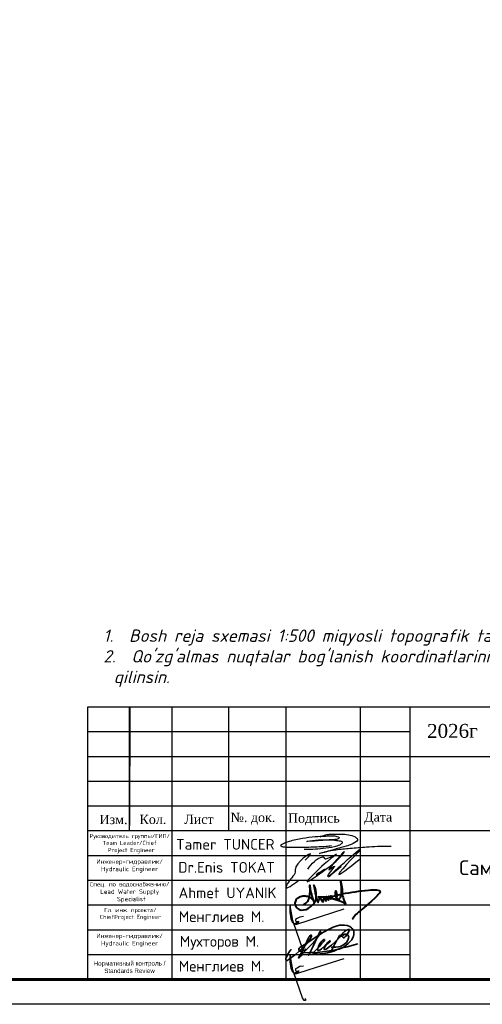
# Model space of a CAD drawing. Header units: inches. Extents: x -397 to 1532, y 9 to 603.
# Tile 21 of 29: x 414 to 507, y 9 to 208. Entities that reach past the tile are written whole.
import ezdxf
from ezdxf.enums import TextEntityAlignment as Align

# ---------------------------------------------------------------- set-up
doc = ezdxf.new("R2010")
doc.units = ezdxf.units.IN
doc.header["$MEASUREMENT"] = 0
for name, color, linetype, lineweight in [('0_Ном._пера__7', 7, 'Continuous', 60), ('A-PENCERE', 12, 'Continuous', 20), ('ANTET', 7, 'Continuous', 15), ('cam', 154, 'Continuous', 25), ('KOT', 250, 'Continuous', 18)]:
    doc.layers.add(name, color=color, linetype=linetype, lineweight=lineweight)
doc.layers.add('НВК_сервис', color=7, linetype='Continuous')
doc.styles.add('GOST_R', font='isocpeur.ttf', dxfattribs={"oblique": 15})
doc.styles.add('ISOCPEUR', font='isocpeui.ttf')
doc.styles.get("Standard").update_dxf_attribs({"font": 'arial.ttf'})
doc.styles.add('TimesCr', font='times.ttf')
doc.styles.add('ViTEXT', font='isocpeur.ttf')

# ---------------------------------------------------------------- blocks, each defined once
blk = doc.blocks.new('*U26')
at = {"color": 0, "ltscale": 25}
blk.add_lwpolyline([(-59400, 42000), (0, 42000), (0, 0), (-59400, 0)], close=True, dxfattribs=at)
at = {"color": 0, "lineweight": 60, "ltscale": 25}
blk.add_lwpolyline([(-57400, 41500), (-500, 41500), (-500, 500), (-57400, 500)], close=True, dxfattribs=at)
blk = doc.blocks.new('A$Cb6e3b2d1')
at = {"color": 172, "lineweight": -3}
for points in [[(8.8, 5.75), (10.13, 7.23), (6.25, 3.31), (6.27, 2.75), (5.38, 1.31), (3.95, -1.17), (7.01, 0.5)], [(9.42, 3.46), (13.25, 6.58), (13.32, 6.59), (13.67, 6.14), (14.02, 6.12), (16.66, 7.26), (15.28, 6.15), (9.77, 1), (9.25, 0.43), (13.86, 3.44), (11.71, 2.18), (15.99, 4.97), (18.6, 7.87), (14.99, 3.39), (16.14, 4.24), (14.42, 1.78), (17.85, 4.17), (14.99, 1.72), (22.66, 8.52), (17.24, 2.25), (22.59, 6.03)]]:
    blk.add_spline(points, degree=3, dxfattribs=at)
blk = doc.blocks.new('ahm')
at = {"layer": 'KOT', "color": 0, "lineweight": 40}
for points in [[(-31.543, 684.287, 0.357556), (-31.508, 684.29), (-31.473, 684.319), (-31.434, 684.353), (-31.419, 684.37), (-31.408, 684.391), (-31.386, 684.436), (-31.373, 684.475), (-31.364, 684.52), (-31.357, 684.561), (-31.354, 684.599), (-31.351, 684.635), (-31.351, 684.67), (-31.351, 684.711, 0.03743), (-31.36, 684.829), (-31.343, 684.713), (-31.335, 684.669), (-31.325, 684.619), (-31.313, 684.57), (-31.298, 684.52), (-31.284, 684.475), (-31.271, 684.43, 0.076982), (-31.229, 684.34), (-31.211, 684.358, 0.226361), (-31.18, 684.452), (-31.174, 684.531, 0.155576), (-31.245, 684.827), (-31.231, 684.771), (-31.223, 684.721), (-31.217, 684.676), (-31.21, 684.63), (-31.204, 684.599), (-31.196, 684.561), (-31.185, 684.509), (-31.175, 684.467), (-31.162, 684.42), (-31.145, 684.371, 0.05927), (-31.133, 684.346, 0.296345), (-31.125, 684.342, 0.327015), (-31.119, 684.349, -0.058736), (-31.11, 684.38, 0.029075), (-31.069, 684.496), (-31.051, 684.458), (-31.033, 684.426), (-31.016, 684.398), (-30.999, 684.367), (-30.991, 684.357, 0.478598), (-30.976, 684.358, 0.303641), (-30.975, 684.37), (-30.969, 684.405), (-30.962, 684.451), (-30.96, 684.484), (-30.959, 684.492), (-30.942, 684.447), (-30.937, 684.431), (-30.928, 684.417), (-30.921, 684.405), (-30.916, 684.396), (-30.91, 684.389, 0.497092), (-30.891, 684.39, -0.52669)], [(-30.891, 684.39), (-30.882, 684.47), (-30.882, 684.503), (-30.872, 684.476), (-30.866, 684.463), (-30.857, 684.45), (-30.845, 684.434), (-30.832, 684.418, 0.597033), (-30.817, 684.42), (-30.816, 684.44), (-30.816, 684.456), (-30.816, 684.485), (-30.817, 684.508), (-30.818, 684.514), (-30.809, 684.492), (-30.8, 684.476), (-30.789, 684.458), (-30.782, 684.45, 0.009614), (-30.769, 684.437, 0.818111), (-30.761, 684.442), (-30.76, 684.475), (-30.76, 684.498), (-30.761, 684.523), (-30.762, 684.53), (-30.748, 684.503), (-30.74, 684.492), (-30.73, 684.479), (-30.722, 684.469), (-30.713, 684.462), (-30.696, 684.448, 0.440313), (-30.607, 684.461, 0.202241), (-30.587, 684.565, 0.021645), (-30.601, 684.621, -0.063307), (-30.611, 684.654, 0.796723), (-30.639, 684.648, 0.029794), (-30.644, 684.572, 0.154488), (-30.604, 684.466, 0.028745), (-30.582, 684.438, 0.497495), (-30.506, 684.457, 0.153338), (-30.469, 684.568), (-30.466, 684.623, 0.025787), (-30.465, 684.78, 0.017451), (-30.473, 684.885, 0.070147), (-30.485, 684.93), (-30.472, 684.875, -0.055645), (-30.447, 684.662, 0.131674), (-30.347, 684.304), (-30.397, 684.327, 0.101608), (-31.121, 684.493), (-31.045, 684.493, 0.075714), (-30.441, 684.581, -0.015793), (-29.703, 684.689, -0.115625), (-29.395, 684.676, -0.471072), (-29.391, 684.6, -0.028714), (-29.53, 684.449), (-29.614, 684.374), (-29.679, 684.319), (-29.747, 684.264), (-29.822, 684.197), (-29.914, 684.12), (-29.984, 684.063), (-30.023, 684.026), (-30.055, 683.996), (-30.084, 683.963), (-30.117, 683.925), (-30.156, 683.871), (-30.163, 683.855)], [(-31.229, 684.34, 0.204076), (-31.322, 684.457, 0.030149), (-31.393, 684.494, 0.10317), (-31.523, 684.513, 0.0941), (-31.646, 684.49, 0.092543), (-31.733, 684.43, 0.166782), (-31.776, 684.321, 0.247289), (-31.713, 684.176, -3.974787)], [(-31.713, 684.176, 0.15797), (-31.604, 684.124, 0.200345), (-31.339, 684.216, 0.025761), (-31.256, 684.292, 0.055607), (-31.194, 684.381, -0.113379)]]:
    blk.add_lwpolyline(points, format="xyb", dxfattribs=at)
blk = doc.blocks.new('A$C5922ce17')
at = {"color": 172, "lineweight": -3, "xscale": 8.934458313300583, "yscale": 8.934458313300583, "zscale": 8.934458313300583, "rotation": 359.9840795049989}
blk.add_blockref('ahm', (286.35, -6112.1), dxfattribs=at)
blk = doc.blocks.new('TT imza')
at = {"layer": 'A-PENCERE', "color": 5, "lineweight": 30}
for points in [[(31392.5, -15598.8), (31353.9, -15602.6), (31291.4, -15606.5), (31182.2, -15609.8), (31106.1, -15609.8), (31059.1, -15606.1), (31047, -15600.1), (31045.2, -15594), (31049.8, -15589.1), (31103.2, -15566), (31191.9, -15546.1), (31280.3, -15534.2), (31350, -15530.6), (31406.3, -15530), (31437, -15536.6), (31444.9, -15542.9), (31432.4, -15551.8), (31408.6, -15555.8), (31340.8, -15559.8), (31299.6, -15563.3), (31223, -15567.7), (31280.8, -15559.3), (31353.6, -15556), (31411.2, -15558.6), (31444.3, -15563.5), (31464.6, -15573.4), (31461.5, -15581.5), (31445.5, -15593), (31410.8, -15604.7), (31333.3, -15616.8), (31264.4, -15622.9), (31232.8, -15624), (31203.8, -15623.7)], [(31313.6, -15536.5), (31352.5, -15522.1), (31384.8, -15518.1), (31457.1, -15517.5), (31552.7, -15536.8), (31563.9, -15545), (31569, -15551.6), (31539, -15582.5), (31491.2, -15600.8), (31424.6, -15619.7), (31373.9, -15634.5), (31308.4, -15651.1)], [(31308.4, -15651.1), (31355.6, -15636), (31420.3, -15624.8), (31518.6, -15615.1), (31631.5, -15605.2), (31706.4, -15600.7), (31787.4, -15600.4), (31801.7, -15601.5)]]:
    blk.add_spline(points, degree=3, dxfattribs=at)
blk = doc.blocks.new('МАРУФ')
at = {"color": 5, "lineweight": 35}
for points in [[(-1057, -156), (-1069, -154), (-1078, -158), (-1084, -167), (-1109, -202), (-1153, -274), (-1186, -345), (-1199, -375), (-1204, -394), (-1204, -412), (-1198, -425), (-1188, -429), (-1163, -427), (-1141, -416), (-1116, -398), (-1019, -323), (-961, -275), (-865, -191), (-750, -98), (-643, 36), (-581, 123), (-558, 164), (-552, 187), (-553, 201), (-558, 214), (-568, 215), (-579, 209), (-587, 200), (-605, 181), (-617, 161), (-629, 145), (-642, 114), (-671, 56), (-783, -186), (-811, -243), (-835, -287), (-863, -333), (-881, -360), (-881, -360), (-875, -367), (-856, -354), (-817, -313), (-777, -261), (-671, -146), (-554, -27), (-459, 74), (-409, 144), (-335, 245), (-326, 260), (-321, 281), (-318, 302), (-324, 307), (-338, 299), (-351, 273), (-366, 243), (-377, 224), (-393, 189), (-427, 112), (-468, 26), (-510, -70), (-575, -203), (-607, -276), (-620, -296), (-586, -229), (-521, -232), (-403, -227), (-206, -206), (-45, -174), (149, -140), (256, -98), (326, -42), (380, 0), (434, 49), (470, 96), (498, 150), (517, 191), (525, 233), (527, 268), (520, 312), (506, 348), (483, 384), (464, 400), (418, 432), (383, 447), (353, 456), (280, 470), (221, 470), (162, 466), (75, 443), (3, 417), (-121, 357), (-243, 289), (-454, 155), (-570, 73), (-741, -30), (-794, -64), (-838, -96), (-861, -120), (-873, -141), (-875, -159), (-855, -183), (-797, -214), (-745, -227), (-650, -236), (-586, -229), (-502, -231), (-464, -196), (-419, -146), (-346, -71), (-294, -8), (-255, 34), (-225, 70), (-222, 91), (-225, 99), (-239, 102), (-258, 92), (-267, 81), (-285, 59), (-306, 42), (-348, -15), (-371, -70), (-387, -133), (-394, -164), (-385, -177), (-369, -180), (-342, -169), (-293, -131), (-212, -59), (-88, 45), (-78, 69), (-89, 77), (-103, 63), (-124, 39), (-176, -28), (-201, -67), (-215, -95), (-229, -121), (-233, -140), (-229, -153), (-215, -155), (-177, -139), (-111, -91), (-47, -41), (47, 41), (131, 125), (179, 174), (193, 200), (185, 216), (162, 200), (134, 157), (116, 110), (89, 83), (45, -4), (-45, -174), (0, -89), (-38, -96), (0, -89), (66, -95), (133, -85), (186, -71), (259, -35), (307, -2), (338, 29), (362, 67), (381, 112), (394, 161), (386, 190), (371, 217), (352, 231), (328, 237), (295, 235), (268, 224), (247, 204), (239, 173), (250, 153), (264, 143), (283, 152), (311, 177), (369, 254), (408, 327), (410, 339), (410, 353), (397, 357), (382, 353), (360, 345), (336, 336), (284, 304), (249, 268), (226, 236), (203, 203), (193, 177), (193, 200)], [(623, -9), (356, -86), (319, -91), (256, -98), (99, -149), (15, -191), (-146, -234), (-262, -261), (-333, -264), (-426, -269), (-468, -264), (-544, -230), (-554, -230)]]:
    blk.add_lwpolyline(points, dxfattribs=at)

msp = doc.modelspace()

# ---------------------------------------------------------------- linework, layer by layer
at = {"color": 7}
for p, q in [((427.57, 69.38), (427.57, 14.38)), ((612.57, 69.38), (427.57, 69.38)), ((436.07, 44.38), (436.07, 69.38)), ((444.57, 69.38), (444.57, 14.38)), ((456.07, 44.38), (456.07, 69.38)), ((467.57, 69.38), (467.57, 14.38)), ((482.57, 69.38), (482.57, 14.38)), ((492.57, 69.38), (492.57, 14.38)), ((492.57, 64.38), (427.57, 64.38)), ((612.57, 59.38), (427.57, 59.38)), ((492.57, 54.38), (427.57, 54.38)), ((492.57, 49.38), (427.57, 49.38)), ((612.57, 44.38), (427.57, 44.38)), ((492.57, 39.38), (427.57, 39.38)), ((492.57, 34.38), (427.57, 34.38)), ((564.57, 29.38), (427.57, 29.38)), ((492.57, 24.38), (427.57, 24.38)), ((492.57, 19.38), (427.57, 19.38)), ((427.57, 14.38), (612.57, 14.38)), ((427.57, 14.38), (612.57, 14.38))]:
    msp.add_line(p, q, dxfattribs=at)
at = {"color": 7, "lineweight": 25, "flags": 128}
msp.add_lwpolyline([(436.1, 69.38), (436.03, 45.46)], dxfattribs=at)
at = {"color": 5, "lineweight": 30}
for points in [[(471.42, 20.57), (471.54, 20.38), (471.54, 20.17), (471.31, 20.17), (470.92, 20.68), (469.21, 25.71), (469, 26.32), (468.45, 29.3), (468.36, 28.93), (468.36, 27.98), (468.59, 26.64), (468.85, 26.06), (469.34, 25.66), (469.65, 25.86), (469.91, 26.03), (470.14, 26.03), (470.14, 25.99), (470.01, 25.83), (469.67, 25.64), (469.54, 25.64), (469.52, 25.61), (469.52, 25.56), (469.55, 25.53), (469.62, 25.52), (472.28, 26.38), (479.34, 28.66)], [(471.14, 27.1), (470.41, 26.98), (469.86, 26.69), (469.53, 26.51), (469.5, 26.27), (469.58, 26.14), (469.78, 26.09), (470.04, 26.09), (470.24, 26.19)], [(471.42, 10.57), (471.54, 10.38), (471.54, 10.17), (471.31, 10.17), (470.92, 10.68), (469.21, 15.71), (469, 16.32), (468.45, 19.3), (468.36, 18.93), (468.36, 17.98), (468.59, 16.64), (468.85, 16.06), (469.34, 15.66), (469.65, 15.86), (469.91, 16.03), (470.14, 16.03), (470.14, 15.99), (470.01, 15.83), (469.67, 15.64), (469.54, 15.64), (469.52, 15.61), (469.52, 15.56), (469.55, 15.53), (469.62, 15.52), (472.28, 16.38), (479.34, 18.66)], [(471.14, 17.1), (470.41, 16.98), (469.86, 16.69), (469.53, 16.51), (469.5, 16.27), (469.58, 16.14), (469.78, 16.09), (470.04, 16.09), (470.24, 16.19)]]:
    msp.add_lwpolyline(points, dxfattribs=at)

# ---------------------------------------------------------------- block references
at = {"xscale": 0.01, "yscale": 0.01, "zscale": 0.01}
msp.add_blockref('*U26', (617.57, 9.38), dxfattribs=at)
at = {"color": 5, "lineweight": 30, "xscale": 0.007950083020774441, "yscale": 0.007950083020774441, "zscale": 0.007950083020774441}
msp.add_blockref('МАРУФ', (477.14, 21.65), dxfattribs=at)
at = {"layer": 'ANTET', "xscale": 0.8, "yscale": 0.8, "zscale": 0.8}
for name, p in [('A$Cb6e3b2d1', (464.46, 33.89)), ('A$C5922ce17', (466.11, 28.21))]:
    msp.add_blockref(name, p, dxfattribs=at)
at = {"layer": 'cam', "lineweight": -3, "xscale": 0.02942720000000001, "yscale": 0.02942720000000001, "zscale": 0.02942720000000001}
msp.add_blockref('TT imza', (-446.97, 500.39), dxfattribs=at)

# ---------------------------------------------------------------- texts
at = {"color": 0, "insert": (430.76, 84.28), "char_height": 2.5, "width": 188.59, "attachment_point": 4, "style": 'GOST_R'}
msp.add_mtext("\\A1;\\pi87.19306,l2.08305;{\\H1.4x;IZOX\\P\\pi92.21197;}\\P\\pi-2.08305;1.  Bosh reja sxemasi 1:500 miqyosli topografik tasvir asosida loyihalandi .\\P2.  Qo'zg'almas nuqtalar bog'lanish koordinatlarining boshlangich nuqtasi sifatida mavjud reperlar {\\C1;Rp-1 / 602.90 } qabul qilinsin.", dxfattribs=at)
at = {"layer": '0_Ном._пера__7', "linetype": 'Continuous', "lineweight": 0, "attachment_point": 2, "rotation": 0.1263}
for s, insert, char_height in [('{\\fTimes New Roman|b0|i0|c204|p18;2026г}', (501.19, 66), 2.8042), ('\\A1;{\\fTimes New Roman|b0|i0|c204|p22;№. док.}', (460.94, 48.06), 1.8694), ('{\\fTimes New Roman|b0|i0|c204|p22;Подпись}', (473.23, 47.94), 1.8694), ('{\\fTimes New Roman|b0|i0|c204|p22;Дата}', (486.2, 48.16), 1.8694), ('{\\fTimes New Roman|b0|i0|c204|p22;Изм.}', (432.81, 47.64), 1.8694), ('\\A1;{\\fTimes New Roman|b0|i0|c204|p22;Кол.}', (440.76, 47.66), 1.8694), ('{\\fTimes New Roman|b0|i0|c204|p22;Лист}', (450.04, 47.68), 1.8694)]:
    msp.add_mtext(s, dxfattribs=dict(at, insert=insert, char_height=char_height))
at = {"layer": '0_Ном._пера__7', "linetype": 'Continuous', "lineweight": 0, "char_height": 0.9, "width": 16.8074, "attachment_point": 2, "rotation": 0.1263}
for s, insert in [('{\\fISOCPEUR|b0|i0|c204|p34;\\H0.92308x;Руководитель группы/ГИП\\fISOCPEUR|b0|i0|c0|p34;/\\P\\fISOCPEUR|b0|i0|c204|p34;Team Leader/Chief\\fISOCPEUR|b0|i0|c0|p34;\\P\\fISOCPEUR|b0|i0|c204|p34; Project Enginee\\H1.08333x;r}', (436.08, 43.78)), ('{\\fISOCPEUR|b0|i0|c204|p34;Инженер-гидравлик\\fISOCPEUR|b0|i0|c0|p34;/\\P\\fISOCPEUR|b0|i0|c204|p34;Hydraulic Engineer}', (436.06, 38.66)), ('{\\fISOCPEUR|b0|i0|c204|p34;Спец. по водоснабжению\\fISOCPEUR|b0|i0|c0|p34;/\\P\\fISOCPEUR|b0|i0|c204|p34;Lead Water Supply\\fISOCPEUR|b0|i0|c0|p34;\\P\\fISOCPEUR|b0|i0|c204|p34; Specialist}', (436.08, 34.09)), ('{\\fISOCPEUR|b0|i0|c204|p34;\\H0.92308x;Гл\\fISOCPEUR|b0|i0|c0|p34;. \\fISOCPEUR|b0|i0|c204|p34;инж\\fISOCPEUR|b0|i0|c0|p34;. \\fISOCPEUR|b0|i0|c204|p34;проекта\\fISOCPEUR|b0|i0|c0|p34;/\\P\\fISOCPEUR|b0|i0|c204|p34;ChiefProject Engineer\\H1.08333x;\\P\\pt0.55368;\\fISOCPEUR|b0|i0|c0|p34; }', (436.21, 28.83)), ('{\\fISOCPEUR|b0|i0|c204|p34;Инженер-гидравлик\\fISOCPEUR|b0|i0|c0|p34;/\\P\\fISOCPEUR|b0|i0|c204|p34;Hydraulic Engineer}', (436.06, 23.66)), ('\\pt0.55368;Нормативный контроль / Standards Review   ', (436.04, 18.1))]:
    msp.add_mtext(s, dxfattribs=dict(at, insert=insert))
at = {"layer": '0_Ном._пера__7', "linetype": 'Continuous', "lineweight": 0, "insert": (526.4, 38.51), "char_height": 3, "width": 97.2081, "attachment_point": 2, "rotation": 0.1263, "style": 'ISOCPEUR'}
msp.add_mtext('{\\fISOCPEUR|b0|i0|c204|p34; Самотечная  канализация }', dxfattribs=at)
at = {"layer": 'НВК_сервис', "color": 0, "lineweight": -2, "style": 'ViTEXT'}
for s, p in [('Tamer TUNCER', (445.45, 41.68)), ('Dr.Enis TOKAT', (445.88, 37.04)), ('Ahmet UYANIK', (445.94, 31.89))]:
    msp.add_text(s, height=2.1652, dxfattribs=at).set_placement(p, align=Align.MIDDLE_LEFT)
for p in [(445.97, 26), (445.97, 16)]:
    msp.add_text('Менглиев М.', height=2.1652, dxfattribs=at).set_placement(p)
at = {"layer": 'НВК_сервис', "color": 0, "insert": (446.18, 23.17), "char_height": 2.1652, "width": 17.9787, "attachment_point": 1, "style": 'TimesCr'}
msp.add_mtext('\\pt1.33203;{\\fISOCPEUR|b0|i0|c204|p34;Мухторов М.}', dxfattribs=at)

doc.saveas('drawing.dxf')
